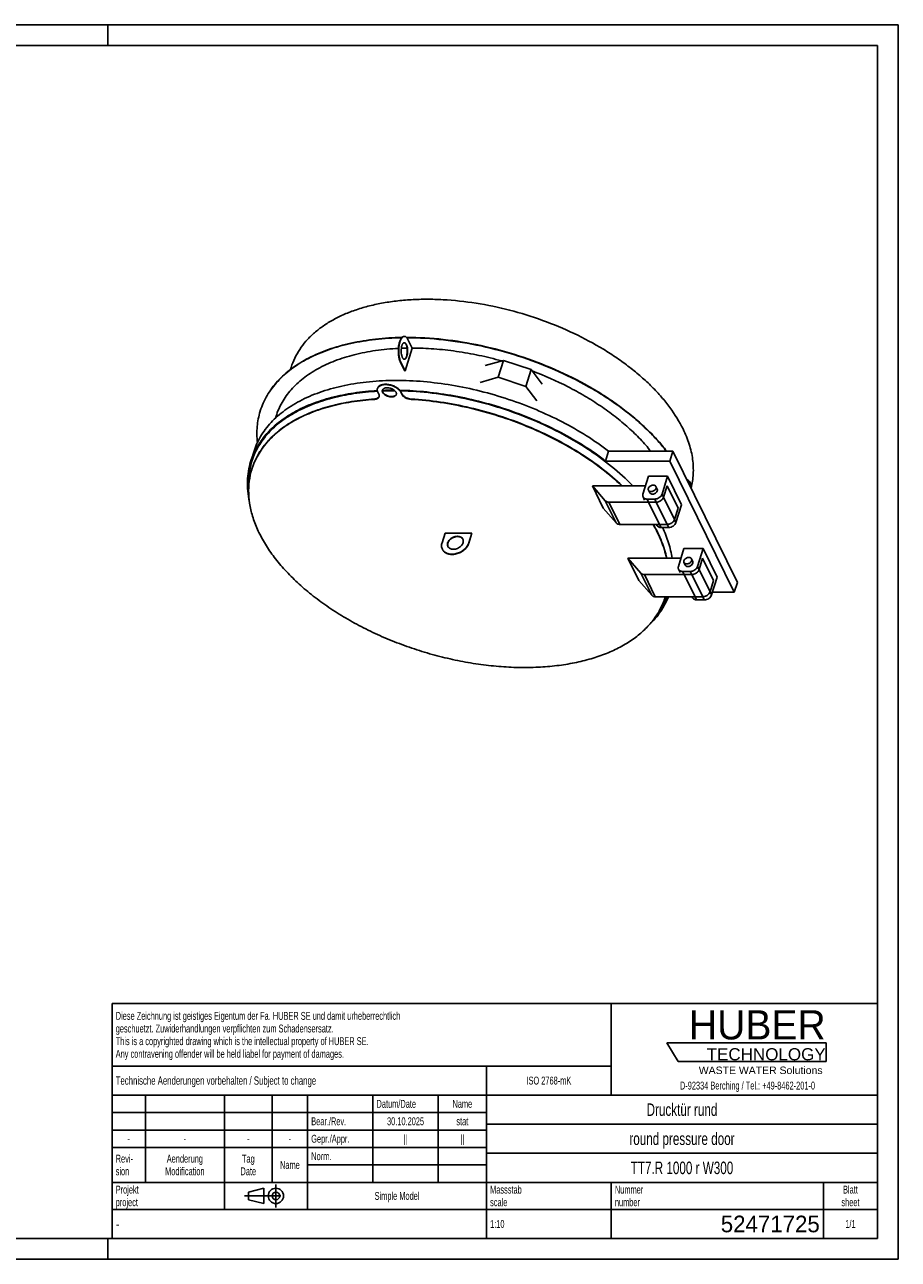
# Model space of a CAD drawing. Header units: millimetres. Extents: x 0 to 4200, y 0 to 2970.
# Tile 2 of 2: x 2100 to 4200, y 0 to 2970. Entities that reach past the tile are written whole.
import ezdxf

# ---------------------------------------------------------------- set-up
doc = ezdxf.new("R2010")
doc.units = ezdxf.units.MM
doc.header["$LTSCALE"] = 231
doc.linetypes.add('CENTER', pattern=[0.6, 0.375, -0.075, 0.075, -0.075])
doc.layers.get('0').update_dxf_attribs({"linetype": 'CONTINUOUS'})
for name, color, linetype in [('005_AXIS', 7, 'CONTINUOUS'), ('053_NOTES', 7, 'CONTINUOUS'), ('HUBER_Logo_BL4', 7, 'CONTINUOUS')]:
    doc.layers.add(name, color=color, linetype=linetype)
doc.styles.get("Standard").update_dxf_attribs({"font": 'txt', "width": 0.7})
doc.styles.add('TEXTSTYLE_2', font='txt')
doc.styles.add('TEXTSTYLE_3', font='arial.ttf')
doc.styles.add('TEXTSTYLE_4', font='txt', dxfattribs={"width": 0.8})
doc.styles.add('TEXTSTYLE_5', font='txt')

# ---------------------------------------------------------------- blocks, each defined once
blk = doc.blocks.new('HUBER_LOGO_BL4', base_point=(3837.5, 503.7))
at = {"layer": 'HUBER_Logo_BL4', "color": 5, "linetype": 'Continuous'}
for p, q in [((4026.4, 521), (3643.9, 521)), ((3643.9, 521), (3670.9, 476)), ((4026.4, 521), (4026.4, 476)), ((3670.9, 476), (4026.4, 476))]:
    blk.add_line(p, q, dxfattribs=at)
at = {"layer": 'HUBER_Logo_BL4', "color": 2, "linetype": 'Continuous', "attachment_point": 3, "line_spacing_factor": 0.78}
for s, insert, char_height, width, style in [('HUBER\\P\\fArial;\\H29.25;TECHNOLOGY ', (4025.4, 599.1), 70.2, 387.672, 'TEXTSTYLE_2'), ('WASTE WATER Solutions', (4018, 463.6), 18, 297.033, 'TEXTSTYLE_3')]:
    blk.add_mtext(s, dxfattribs=dict(at, insert=insert, char_height=char_height, width=width, style=style))
at = {"layer": 'HUBER_Logo_BL4', "color": 2, "linetype": 'Continuous', "insert": (3837.5, 427.4), "char_height": 19, "width": 810.893, "attachment_point": 2, "line_spacing_factor": 0.96}
blk.add_mtext('D-92334 Berching / Tel.: +49-8462-201-0', dxfattribs=at)
blk = doc.blocks.new('PROJEKTIONSMETHODE_1_BL5', base_point=(2680, 152.5))
at = {"color": 2, "linetype": 'CENTER'}
for p, q in [((2703.8, 180), (2703.8, 125)), ((2628.7, 152.5), (2731.3, 152.5))]:
    blk.add_line(p, q, dxfattribs=at)
at = {"color": 2, "linetype": 'Continuous'}
for p, q in [((2637.8, 161.7), (2674.5, 170.8)), ((2637.8, 143.3), (2637.8, 161.7)), ((2674.5, 134.2), (2674.5, 170.8)), ((2637.8, 143.3), (2674.5, 134.2))]:
    blk.add_line(p, q, dxfattribs=at)
for radius in [18.3, 9.17]:
    blk.add_circle((2703.8, 152.5), radius, dxfattribs=at)
blk = doc.blocks.new('*T16')
at = {"color": 3, "linetype": 'Continuous'}
for p, q in [((0, 0), (1840, 0)), ((0, 0), (0, -565)), ((1200, 0), (1200, -220)), ((1840, 0), (1840, -565)), ((0, -150), (1200, -150)), ((900, -150), (900, -565)), ((0, -220), (1840, -220)), ((80, -220), (80, -430)), ((270, -220), (270, -495)), ((385, -220), (385, -430)), ((470, -220), (470, -495)), ((627, -220), (627, -430)), ((784, -220), (784, -430)), ((0, -262), (900, -262)), ((900, -290), (1840, -290)), ((0, -304), (900, -304)), ((0, -346), (900, -346)), ((900, -360), (1840, -360)), ((470, -388), (900, -388)), ((0, -430), (1840, -430)), ((1200, -430), (1200, -565)), ((1710, -430), (1710, -565)), ((0, -495), (1840, -495)), ((0, -565), (1840, -565))]:
    blk.add_line(p, q, dxfattribs=at)
at = {"layer": '053_NOTES', "color": 2, "linetype": 'Continuous', "line_spacing_factor": 0.96}
for s, insert, char_height, width, attachment_point in [('Diese Zeichnung ist geistiges Eigentum der Fa. HUBER SE und damit urheberrechtlich \\Pgeschuetzt. Zuwiderhandlungen verpflichten zum Schadensersatz.\\PThis is a copyrighted drawing which is the intellectual property of HUBER SE.\\PAny contravening offender will be held liabel for payment of damages.', (8.75, -19.9), 19, 2214.8571, 1), ('Technische Aenderungen vorbehalten / Subject to change', (8.75, -175), 20, 1524.7619, 1), ('ISO 2768-mK', (1050, -175.5), 19, 332.9524, 2), ('Datum/Date', (635.75, -231.5), 19, 292.2381, 1), ('Name', (842, -231.5), 19, 126.6667, 2), ('Drucktür rund', (1370, -240), 30, 557.7143, 2), ('Bear./Rev.', (478.75, -273.5), 19, 272.3333, 1), ('30.10.2025', (705.5, -273.5), 19, 275.9524, 2), ('stat', (842, -273.5), 19, 104.9524, 2), ('-', (40, -315.5), 19, 34.381, 2), ('-', (175, -315.5), 19, 34.381, 2), ('-', (327.5, -315.5), 19, 34.381, 2), ('-', (427.5, -315.5), 19, 34.381, 2), ('Gepr./Appr.', (478.75, -315.5), 19, 299.4762, 1), ('||', (705.5, -315.5), 19, 50.6667, 2), ('||', (842, -315.5), 19, 50.6667, 2), ('round pressure door', (1370, -310), 30, 817.1429, 2), ('Revi-\\Psion', (8.75, -363.3), 19, 138.4286, 1), ('Aenderung\\PModification', (175, -363.3), 19, 303.0952, 2), ('Tag\\PDate', (327.5, -363.3), 19, 117.619, 2), ('Name', (427.5, -378.5), 19, 126.6667, 2), ('Norm. ', (478.75, -357.5), 19, 175.5238, 1), ('TT7.R 1000 r W300', (1370, -380), 30, 817.1429, 2), ('Projekt\\Pproject', (8.75, -437.8), 19, 183.6667, 1), ('Massstab\\Pscale', (908.75, -437.8), 19, 224.381, 1), ('Nummer\\Pnumber', (1208.75, -437.8), 19, 186.381, 1), ('Blatt\\Psheet', (1775, -437.8), 19, 137.5238, 2), ('Simple Model', (685, -453), 19, 328.4286, 2), ('1:10', (908.75, -520.5), 19, 94.0952, 1), ('1/1', (1775, -520.5), 19, 79.619, 2)]:
    blk.add_mtext(s, dxfattribs=dict(at, insert=insert, char_height=char_height, width=width, attachment_point=attachment_point))
for s, insert, char_height, width, attachment_point, style in [('-', (8.75, -517.5), 25, 18.3333, 1, 'TEXTSTYLE_4'), ('52471725', (1701.25, -510), 40, 553.3333, 3, 'TEXTSTYLE_5')]:
    blk.add_mtext(s, dxfattribs=dict(at, insert=insert, char_height=char_height, width=width, attachment_point=attachment_point, style=style))

msp = doc.modelspace()

# ---------------------------------------------------------------- linework, layer by layer
at = {"color": 7, "linetype": 'Continuous'}
for p, q in [((0, 2970), (4200, 2970)), ((4200, 0), (4200, 2970)), ((3250.841, 2162.451), (3207.066, 2150.224)), ((3238.253, 2121.718), (3250.841, 2162.451)), ((3317.353, 2140.694), (3250.841, 2162.451)), ((3304.766, 2099.961), (3317.353, 2140.694)), ((3343.827, 2105.49), (3317.353, 2140.694)), ((3238.253, 2121.718), (3194.479, 2109.491)), ((3304.766, 2099.961), (3238.253, 2121.718)), ((3331.24, 2064.757), (3304.766, 2099.961)), ((2666.351, 2040.797), (2666.107, 2040.014)), ((2666.358, 2040.795), (2666.107, 2040.014)), ((2650.435, 1941.881), (2645.594, 1926.215)), ((3503.768, 1943.88), (3498.926, 1928.213)), ((3503.768, 1943.88), (3658.146, 1943.88)), ((3658.146, 1943.88), (3650.884, 1920.38)), ((3658.146, 1943.88), (3813.107, 1628.102)), ((2645.594, 1926.215), (2643.173, 1918.381)), ((2646.219, 1901.136), (2645.975, 1900.353)), ((2646.229, 1901.132), (2645.975, 1900.353)), ((3498.926, 1928.213), (3496.506, 1920.38)), ((3496.506, 1920.38), (3650.884, 1920.38)), ((3650.884, 1920.38), (3805.845, 1604.602)), ((3535.284, 1860.579), (3464.607, 1860.579)), ((3490.84, 1807.12), (3464.607, 1860.579)), ((3464.607, 1860.579), (3495.573, 1824.854)), ((3592.195, 1860.579), (3535.284, 1860.579)), ((3602.498, 1844.05), (3599.447, 1850.266)), ((3620.452, 1852.861), (3617.402, 1859.077)), ((3635.741, 1833.163), (3644.214, 1860.579)), ((3670.447, 1807.12), (3644.214, 1860.579)), ((3504.279, 1821.413), (3599.873, 1821.413)), ((3599.873, 1821.413), (3618.294, 1821.413)), ((3629.111, 1824.849), (3629.137, 1824.866)), ((3629.115, 1824.846), (3629.14, 1824.863)), ((3490.84, 1807.12), (3521.807, 1771.396)), ((3661.975, 1779.704), (3670.447, 1807.12)), ((3530.513, 1767.954), (3626.107, 1767.954)), ((3626.107, 1767.954), (3644.528, 1767.954)), ((3655.37, 1771.408), (3655.345, 1771.391)), ((3655.373, 1771.404), (3655.348, 1771.387)), ((3550.018, 1686.528), (3576.252, 1633.07)), ((3550.018, 1686.528), (3580.985, 1650.803)), ((3642.928, 1686.528), (3550.018, 1686.528)), ((3677.607, 1686.528), (3642.928, 1686.528)), ((3687.909, 1669.999), (3684.859, 1676.215)), ((3705.864, 1678.81), (3702.813, 1685.026)), ((3721.153, 1659.112), (3729.625, 1686.528)), ((3729.625, 1686.528), (3755.859, 1633.07)), ((3589.691, 1647.362), (3685.285, 1647.362)), ((3685.285, 1647.362), (3703.706, 1647.362)), ((3714.523, 1650.798), (3714.548, 1650.815)), ((3714.526, 1650.795), (3714.551, 1650.812)), ((3576.252, 1633.07), (3607.219, 1597.345)), ((3747.387, 1605.653), (3755.859, 1633.07)), ((3805.845, 1604.602), (3753.027, 1604.602)), ((3813.107, 1628.102), (3805.845, 1604.602)), ((3615.924, 1593.903), (3711.518, 1593.903)), ((3639.613, 1593.296), (3639.794, 1593.903)), ((3639.613, 1593.296), (3639.799, 1593.902)), ((3711.518, 1593.903), (3729.94, 1593.903)), ((3740.782, 1597.357), (3740.757, 1597.34)), ((3740.785, 1597.353), (3740.76, 1597.336)), ((3628.8, 1566.408), (3628.356, 1565.753)), ((3628.829, 1566.395), (3628.377, 1565.744)), ((3628.896, 1566.548), (3628.8, 1566.408)), ((3628.926, 1566.535), (3628.829, 1566.395)), ((0, 0), (4200, 0))]:
    msp.add_line(p, q, dxfattribs=at)
at = {"color": 3, "linetype": 'Continuous'}
for p, q in [((4200, 2970), (0, 2970)), ((2300, 2970), (2300, 2920)), ((4200, 2970), (4200, 0)), ((2300, 0), (2300, 50)), ((4200, 0), (0, 0))]:
    msp.add_line(p, q, dxfattribs=at)
at = {"color": 5, "linetype": 'Continuous'}
for p, q in [((4150, 2920), (50, 2920)), ((4150, 50), (4150, 2920)), ((50, 50), (4150, 50))]:
    msp.add_line(p, q, dxfattribs=at)
at = {"color": 9, "linetype": 'Continuous'}
for p, q in [((3495.573, 1824.854), (3521.807, 1771.396)), ((3504.279, 1821.413), (3530.513, 1767.954)), ((3618.294, 1821.413), (3644.528, 1767.954)), ((3635.741, 1833.163), (3661.975, 1779.704)), ((3580.985, 1650.803), (3607.219, 1597.345)), ((3589.691, 1647.362), (3615.924, 1593.903)), ((3703.706, 1647.362), (3729.94, 1593.903)), ((3721.153, 1659.112), (3747.387, 1605.653))]:
    msp.add_line(p, q, dxfattribs=at)
at = {"color": 7, "linetype": 'Continuous'}
for centre, radius, start, end in [((2986.542, 1385.461), 705.24, 89.857434, 92.171938), ((2987.117, 1388.804), 700.654, 89.994565, 92.229515), ((2987.182, 1369.751), 719.707, 89.796727, 89.99991), ((3618.293, 1837.879), 16.466, 270.003881, 271.67676), ((3617.755, 1841.741), 20.359, 302.536974, 303.915092), ((3617.861, 1841.583), 20.169, 304.000747, 305.387513), ((3644.527, 1784.42), 16.466, 270.003881, 271.67676), ((3643.988, 1788.283), 20.359, 302.536974, 303.915092), ((3644.095, 1788.125), 20.169, 304.000747, 305.387513), ((3650.837, 1783.147), 11.658, 340.715458, 342.821334), ((3703.705, 1663.828), 16.466, 270.003881, 271.67676), ((3703.167, 1667.69), 20.359, 302.536974, 303.915092), ((3703.273, 1667.533), 20.169, 304.000747, 305.387513), ((3710.015, 1662.555), 11.658, 340.715458, 342.821334), ((3736.248, 1609.097), 11.658, 340.715458, 342.821334), ((3484.668, 1667.261), 175.893, 334.225867, 335.346307), ((3729.939, 1610.37), 16.466, 270.003881, 271.67676), ((3729.4, 1614.232), 20.359, 302.536974, 303.915092), ((3729.506, 1614.074), 20.169, 304.000747, 305.387513)]:
    msp.add_arc(centre, radius, start, end, dxfattribs=at)
for points, knots in [([(3006.709, 2217.585), (2985.556, 2217.234), (2944.41, 2214.746), (2885.203, 2205.216), (2831.037, 2190.124), (2782.832, 2169.698), (2747.651, 2148.054), (2723.569, 2128.344), (2707.818, 2112.746), (2694.123, 2096.13), (2682.548, 2078.566), (2673.151, 2060.135), (2668.358, 2047.298), (2666.35, 2040.797)], [0, 0, 0, 0, 0.15541803, 0.30230091, 0.43977105, 0.56747781, 0.68573757, 0.74170037, 0.79580023, 0.84832021, 0.89959793, 0.95001803, 1, 1, 1, 1]), ([(3006.004, 2216.794), (2984.929, 2216.43), (2943.932, 2213.93), (2884.936, 2204.42), (2830.948, 2189.385), (2782.878, 2169.052), (2747.771, 2147.516), (2723.716, 2127.907), (2707.969, 2112.388), (2694.263, 2095.857), (2682.66, 2078.382), (2673.218, 2060.043), (2668.384, 2047.267), (2666.351, 2040.797)], [0, 0, 0, 0, 0.15533402, 0.30215998, 0.43960736, 0.56732708, 0.68562968, 0.74162024, 0.79574881, 0.84829506, 0.89959277, 0.95002256, 1, 1, 1, 1]), ([(3643.595, 1943.885), (3636.04, 1953.655), (3619.731, 1972.991), (3592.588, 2000.634), (3562.407, 2027.38), (3529.413, 2053.029), (3493.85, 2077.394), (3442.866, 2108.224), (3374.453, 2142.305), (3287.607, 2175.137), (3197.722, 2199.35), (3107.454, 2214.232), (3047.256, 2217.729), (3017.747, 2217.685)], [0, 0, 0, 0, 0.05263723, 0.10766734, 0.16496893, 0.2243704, 0.28565806, 0.34858339, 0.47817336, 0.61073904, 0.74364546, 0.87423722, 1, 1, 1, 1]), ([(3642.746, 1943.885), (3635.183, 1953.62), (3618.868, 1972.883), (3591.738, 2000.423), (3561.592, 2027.067), (3528.656, 2052.618), (3493.169, 2076.89), (3442.315, 2107.602), (3374.098, 2141.561), (3287.518, 2174.294), (3197.912, 2198.463), (3107.914, 2213.36), (3047.887, 2216.909), (3018.455, 2216.902)], [0, 0, 0, 0, 0.05268268, 0.1077478, 0.16507354, 0.22448849, 0.28577971, 0.34869989, 0.47826007, 0.61078243, 0.74364903, 0.87422139, 1, 1, 1, 1]), ([(2650.435, 1941.881), (2652.431, 1948.34), (2657.209, 1961.094), (2666.614, 1979.386), (2678.224, 1996.794), (2691.979, 2013.237), (2707.812, 2028.641), (2725.646, 2042.941), (2745.4, 2056.076), (2774.742, 2072.272), (2815.925, 2089.117), (2870.334, 2103.503), (2929.746, 2112.237), (2993.12, 2115.177), (3059.35, 2112.28), (3127.268, 2103.598), (3195.676, 2089.286), (3263.36, 2069.597), (3329.121, 2044.881), (3391.796, 2015.574), (3450.268, 1982.199), (3486.607, 1957.041), (3503.768, 1943.88)], [0, 0, 0, 0, 0.02121205, 0.04261744, 0.06440099, 0.08673156, 0.10975658, 0.13359876, 0.15835481, 0.18409566, 0.23866097, 0.29744844, 0.36027509, 0.42672763, 0.49621669, 0.56802245, 0.64133386, 0.71528388, 0.78898243, 0.86154847, 0.93214238, 1, 1, 1, 1]), ([(2947.594, 2089.616), (2928.546, 2088.539), (2891.571, 2084.844), (2838.553, 2074.221), (2790.208, 2058.806), (2747.264, 2038.798), (2710.382, 2014.458), (2684.83, 1990.452), (2668.279, 1969.532), (2657.888, 1953.241), (2649.399, 1936.204), (2645.024, 1924.371), (2643.173, 1918.381)], [0, 0, 0, 0, 0.15441874, 0.30026761, 0.43690332, 0.5641726, 0.68252958, 0.79314903, 0.84620411, 0.89812318, 0.94926077, 1, 1, 1, 1]), ([(2947.864, 2088.349), (2928.917, 2087.264), (2892.138, 2083.561), (2839.405, 2072.956), (2791.323, 2057.588), (2748.614, 2037.656), (2711.933, 2013.418), (2686.522, 1989.52), (2670.06, 1968.698), (2659.724, 1952.483), (2651.28, 1935.527), (2646.926, 1923.751), (2645.084, 1917.791)], [0, 0, 0, 0, 0.15439826, 0.30022698, 0.43684693, 0.56410828, 0.68246742, 0.79309978, 0.84616487, 0.89809587, 0.94924675, 1, 1, 1, 1]), ([(3496.506, 1920.38), (3479.907, 1933.111), (3444.814, 1957.488), (3388.43, 1989.98), (3328.04, 2018.692), (3264.652, 2043.145), (3199.319, 2062.932), (3133.126, 2077.725), (3067.179, 2087.278), (3023.309, 2090.097), (3001.682, 2090.544)], [0, 0, 0, 0, 0.11811165, 0.24087572, 0.36705223, 0.49527844, 0.62412115, 0.75212642, 0.87786854, 1, 1, 1, 1]), ([(3561.658, 1860.586), (3545.75, 1877.213), (3510.557, 1909.353), (3451.159, 1952.4), (3384.668, 1991.006), (3312.642, 2024.262), (3236.758, 2051.398), (3158.788, 2071.779), (3080.565, 2084.927), (3028.359, 2088.747), (3002.659, 2089.293)], [0, 0, 0, 0, 0.11172357, 0.23072195, 0.35554645, 0.48442465, 0.61537795, 0.74632735, 0.87519405, 1, 1, 1, 1]), ([(2940.507, 2068.673), (2922.106, 2067.481), (2886.396, 2063.626), (2835.219, 2052.976), (2788.563, 2037.75), (2747.113, 2018.14), (2711.487, 1994.396), (2686.774, 1971.055), (2670.725, 1950.746), (2660.622, 1934.938), (2652.339, 1918.415), (2648.044, 1906.942), (2646.219, 1901.136)], [0, 0, 0, 0, 0.1541209, 0.29970779, 0.43616377, 0.56336933, 0.68179392, 0.79260253, 0.84578479, 0.89784376, 0.94912457, 1, 1, 1, 1]), ([(3535.284, 1860.579), (3520.052, 1875.116), (3487.004, 1903.197), (3432.304, 1941.025), (3372.029, 1975.112), (3307.344, 2004.799), (3239.489, 2029.518), (3169.77, 2048.793), (3099.538, 2062.25), (3052.489, 2067.255), (3029.201, 2068.673)], [0, 0, 0, 0, 0.11332401, 0.23289092, 0.35745217, 0.48553571, 0.6155234, 0.7457215, 0.87442808, 1, 1, 1, 1]), ([(2666.107, 2040.014), (2664.262, 2034.043), (2661.19, 2021.852), (2658.509, 2003.078), (2657.755, 1983.86), (2658.529, 1970.954), (2659.222, 1964.472)], [0, 0, 0, 0, 0.24554836, 0.49291601, 0.74385664, 1, 1, 1, 1]), ([(2643.173, 1918.381), (2640.87, 1910.929), (2637.251, 1895.6), (2634.923, 1871.875), (2635.689, 1847.514), (2638.207, 1831.246), (2639.939, 1823.089)], [0, 0, 0, 0, 0.24291013, 0.48875572, 0.74030147, 1, 1, 1, 1]), ([(2645.084, 1917.791), (2643.328, 1912.108), (2640.393, 1900.509), (2637.788, 1882.655), (2636.982, 1864.383), (2637.637, 1852.109), (2638.251, 1845.944)], [0, 0, 0, 0, 0.24570988, 0.49317164, 0.74407638, 1, 1, 1, 1]), ([(2646.261, 1921.41), (2643.994, 1913.353), (2640.608, 1896.751), (2639.628, 1879.842), (2639.708, 1871.335)], [0, 0, 0, 0, 0.49595892, 1, 1, 1, 1]), ([(2645.975, 1900.353), (2643.093, 1891.025), (2638.895, 1871.646), (2637.575, 1841.519), (2641.184, 1810.528), (2649.657, 1778.998), (2662.877, 1747.224), (2680.697, 1715.498), (2702.937, 1684.11), (2729.379, 1653.346), (2759.769, 1623.493), (2793.818, 1594.829), (2831.202, 1567.624), (2871.565, 1542.136), (2914.522, 1518.608), (2959.663, 1497.263), (3006.556, 1478.307), (3054.752, 1461.92), (3103.791, 1448.259), (3153.203, 1437.455), (3202.516, 1429.611), (3251.257, 1424.802), (3298.963, 1423.075), (3345.178, 1424.446), (3389.462, 1428.903), (3431.397, 1436.406), (3470.584, 1446.889), (3506.655, 1460.258), (3539.267, 1476.398), (3568.109, 1495.175), (3592.892, 1516.428), (3613.357, 1539.979), (3629.264, 1565.599), (3636.731, 1583.968), (3639.613, 1593.296)], [0, 0, 0, 0, 0.02239585, 0.04522446, 0.06887896, 0.09368359, 0.11987912, 0.14762111, 0.17698605, 0.20798108, 0.24055423, 0.27460421, 0.309989, 0.34653344, 0.38403587, 0.42227415, 0.46101116, 0.49999998, 0.53898879, 0.57772581, 0.61596409, 0.65346652, 0.69001096, 0.72539576, 0.75944575, 0.7920189, 0.82301393, 0.85237888, 0.88012087, 0.9063164, 0.93112103, 0.95477554, 0.97760415, 1, 1, 1, 1]), ([(3599.214, 1854.671), (3598.985, 1853.931), (3598.756, 1852.415), (3599.129, 1850.915), (3599.447, 1850.266)], [0, 0, 0, 0, 0.51739372, 1, 1, 1, 1]), ([(3617.402, 1859.077), (3617.233, 1859.421), (3616.812, 1860.08), (3615.67, 1861.226), (3613.711, 1862.233), (3610.941, 1862.633), (3607.954, 1862.266), (3605.019, 1861.165), (3601.677, 1858.974), (3599.772, 1856.477), (3599.214, 1854.671)], [0, 0, 0, 0, 0.05092358, 0.10298886, 0.21361372, 0.33632778, 0.46990858, 0.6095645, 0.74881002, 1, 1, 1, 1]), ([(3599.447, 1850.266), (3599.616, 1849.922), (3600.036, 1849.262), (3601.179, 1848.117), (3603.138, 1847.109), (3605.908, 1846.709), (3608.894, 1847.077), (3611.83, 1848.177), (3615.172, 1850.368), (3617.077, 1852.866), (3617.635, 1854.671)], [0, 0, 0, 0, 0.05092358, 0.10298886, 0.21361372, 0.33632778, 0.46990858, 0.6095645, 0.74881002, 1, 1, 1, 1]), ([(3602.498, 1844.05), (3602.666, 1843.706), (3603.087, 1843.046), (3604.23, 1841.901), (3606.188, 1840.893), (3608.959, 1840.493), (3611.945, 1840.861), (3614.881, 1841.961), (3618.223, 1844.152), (3620.127, 1846.649), (3620.685, 1848.455)], [0, 0, 0, 0, 0.05092357, 0.10298889, 0.21361388, 0.33632806, 0.46990889, 0.60956476, 0.74881019, 1, 1, 1, 1]), ([(3617.635, 1854.671), (3617.864, 1855.412), (3618.092, 1856.927), (3617.72, 1858.428), (3617.402, 1859.077)], [0, 0, 0, 0, 0.51739372, 1, 1, 1, 1]), ([(3620.685, 1848.455), (3620.914, 1849.195), (3621.143, 1850.711), (3620.771, 1852.212), (3620.452, 1852.861)], [0, 0, 0, 0, 0.51739377, 1, 1, 1, 1]), ([(3495.573, 1824.854), (3496.053, 1824.3), (3497.199, 1823.292), (3499.286, 1822.208), (3501.692, 1821.551), (3503.401, 1821.413), (3504.279, 1821.413)], [0, 0, 0, 0, 0.2281845, 0.46928359, 0.72643155, 1, 1, 1, 1]), ([(3618.775, 1821.42), (3619.624, 1821.444), (3623.108, 1821.812), (3626.473, 1823.153), (3628.705, 1824.577)], [0, 0, 0, 0, 0.24284626, 1, 1, 1, 1]), ([(3629.541, 1825.14), (3631.005, 1826.18), (3633.551, 1828.543), (3635.26, 1831.607), (3635.741, 1833.163)], [0, 0, 0, 0, 0.52435954, 1, 1, 1, 1]), ([(3530.513, 1767.954), (3529.634, 1767.954), (3527.926, 1768.092), (3525.52, 1768.75), (3523.433, 1769.834), (3522.287, 1770.842), (3521.807, 1771.396)], [0, 0, 0, 0, 0.27356845, 0.53071641, 0.7718155, 1, 1, 1, 1]), ([(3642.928, 1686.528), (3640.031, 1700.363), (3631.246, 1728.528), (3618.052, 1754.856), (3610.352, 1767.955)], [0, 0, 0, 0, 0.48193494, 1, 1, 1, 1]), ([(3656.135, 1686.523), (3654.435, 1698.957), (3648.595, 1724.338), (3638.88, 1748.462), (3633.084, 1760.495)], [0, 0, 0, 0, 0.48443747, 1, 1, 1, 1]), ([(3654.939, 1771.119), (3654.185, 1770.638), (3651.121, 1768.952), (3647.61, 1768.037), (3645.009, 1767.961)], [0, 0, 0, 0, 0.25571555, 1, 1, 1, 1]), ([(3661.841, 1779.297), (3661.323, 1777.818), (3659.624, 1774.926), (3657.174, 1772.676), (3655.775, 1771.682)], [0, 0, 0, 0, 0.47726185, 1, 1, 1, 1]), ([(3684.626, 1680.62), (3684.397, 1679.88), (3684.168, 1678.364), (3684.54, 1676.864), (3684.859, 1676.215)], [0, 0, 0, 0, 0.51739372, 1, 1, 1, 1]), ([(3702.813, 1685.026), (3702.645, 1685.37), (3702.224, 1686.029), (3701.081, 1687.175), (3699.123, 1688.183), (3696.353, 1688.583), (3693.366, 1688.215), (3690.43, 1687.114), (3687.088, 1684.923), (3685.184, 1682.426), (3684.626, 1680.62)], [0, 0, 0, 0, 0.05092358, 0.10298886, 0.21361372, 0.33632778, 0.46990858, 0.6095645, 0.74881002, 1, 1, 1, 1]), ([(3684.859, 1676.215), (3685.028, 1675.871), (3685.448, 1675.211), (3686.591, 1674.066), (3688.55, 1673.058), (3691.32, 1672.658), (3694.306, 1673.026), (3697.242, 1674.126), (3700.584, 1676.317), (3702.489, 1678.815), (3703.047, 1680.62)], [0, 0, 0, 0, 0.05092358, 0.10298886, 0.21361372, 0.33632778, 0.46990858, 0.6095645, 0.74881002, 1, 1, 1, 1]), ([(3687.909, 1669.999), (3688.078, 1669.655), (3688.499, 1668.995), (3689.642, 1667.85), (3691.6, 1666.842), (3694.37, 1666.442), (3697.357, 1666.81), (3700.293, 1667.91), (3703.635, 1670.101), (3705.539, 1672.599), (3706.097, 1674.404)], [0, 0, 0, 0, 0.05092357, 0.10298889, 0.21361388, 0.33632806, 0.46990889, 0.60956476, 0.74881019, 1, 1, 1, 1]), ([(3703.047, 1680.62), (3703.276, 1681.361), (3703.504, 1682.876), (3703.132, 1684.377), (3702.813, 1685.026)], [0, 0, 0, 0, 0.51739372, 1, 1, 1, 1]), ([(3706.097, 1674.404), (3706.326, 1675.145), (3706.555, 1676.66), (3706.182, 1678.161), (3705.864, 1678.81)], [0, 0, 0, 0, 0.51739377, 1, 1, 1, 1]), ([(3580.985, 1650.803), (3581.465, 1650.25), (3582.611, 1649.241), (3584.698, 1648.158), (3587.104, 1647.5), (3588.812, 1647.362), (3589.691, 1647.362)], [0, 0, 0, 0, 0.2281845, 0.46928359, 0.72643155, 1, 1, 1, 1]), ([(3704.187, 1647.369), (3705.036, 1647.394), (3708.52, 1647.761), (3711.885, 1649.102), (3714.117, 1650.526)], [0, 0, 0, 0, 0.24284626, 1, 1, 1, 1]), ([(3714.953, 1651.09), (3716.352, 1652.083), (3718.802, 1654.333), (3720.502, 1657.226), (3721.019, 1658.705)], [0, 0, 0, 0, 0.52273815, 1, 1, 1, 1]), ([(3747.253, 1605.246), (3746.735, 1603.767), (3745.036, 1600.875), (3742.586, 1598.625), (3741.186, 1597.631)], [0, 0, 0, 0, 0.47726185, 1, 1, 1, 1]), ([(3601.085, 1526.171), (3606.253, 1531.108), (3615.987, 1541.34), (3628.771, 1557.912), (3639.448, 1575.394), (3645.153, 1587.663), (3647.622, 1593.891)], [0, 0, 0, 0, 0.2590291, 0.51085223, 0.75719552, 1, 1, 1, 1]), ([(3615.924, 1593.903), (3615.046, 1593.903), (3613.337, 1594.041), (3610.931, 1594.699), (3608.844, 1595.783), (3607.699, 1596.791), (3607.219, 1597.345)], [0, 0, 0, 0, 0.27356845, 0.53071641, 0.7718155, 1, 1, 1, 1]), ([(3615.147, 1543.838), (3621.533, 1551.423), (3633.058, 1567.352), (3641.883, 1584.935), (3645.477, 1593.9)], [0, 0, 0, 0, 0.506551, 1, 1, 1, 1]), ([(3643.062, 1590.778), (3642.053, 1588.688), (3637.817, 1580.34), (3632.924, 1572.328), (3628.926, 1566.535)], [0, 0, 0, 0, 0.24799617, 1, 1, 1, 1]), ([(3740.35, 1597.068), (3739.597, 1596.587), (3736.533, 1594.902), (3733.021, 1593.986), (3730.42, 1593.91)], [0, 0, 0, 0, 0.25571555, 1, 1, 1, 1])]:
    msp.add_open_spline(points, degree=3, knots=knots, dxfattribs=at)
at = {"layer": '005_AXIS', "color": 7, "linetype": 'Continuous'}
for p, q in [((3011.815, 2220.135), (3012.736, 2220.135)), ((3021.209, 2212.551), (3031.275, 2192.038)), ((3031.275, 2192.038), (3014.331, 2137.205)), ((2740.634, 2145.703), (2739.097, 2140.73)), ((3003.343, 2157.718), (3013.409, 2137.205)), ((3004.264, 2157.718), (3014.331, 2137.205)), ((2948.126, 2095.243), (2947.884, 2094.459)), ((2948.915, 2085.602), (2951.148, 2081.052)), ((3006.411, 2081.052), (3004.178, 2085.602)), ((3006.653, 2081.835), (3004.42, 2086.385)), ((2951.787, 2075.166), (2951.777, 2075.142)), ((2951.786, 2075.166), (2951.777, 2075.142)), ((2704.324, 2028.204), (2702.926, 2023.68)), ((3599.341, 1883.705), (3586.028, 1840.622)), ((3645.394, 1883.705), (3599.341, 1883.705)), ((3632.081, 1840.622), (3645.394, 1883.705)), ((3678.949, 1815.328), (3645.394, 1883.705)), ((3699.509, 1868.303), (3699.814, 1867.682)), ((3590.038, 1826.554), (3586.378, 1834.014)), ((3596.213, 1828.872), (3614.634, 1828.872)), ((3665.635, 1772.245), (3678.949, 1815.328)), ((3619.932, 1765.637), (3618.795, 1767.954)), ((3629.767, 1760.495), (3648.188, 1760.495)), ((3110.405, 1747.135), (3103.143, 1723.635)), ((3174.879, 1747.135), (3110.405, 1747.135)), ((3167.617, 1723.635), (3174.879, 1747.135)), ((3167.922, 1723.014), (3175.184, 1746.514)), ((3175.184, 1746.514), (3174.879, 1747.135)), ((3104.264, 1707.595), (3103.959, 1708.216)), ((3684.753, 1709.654), (3671.439, 1666.571)), ((3730.806, 1709.654), (3684.753, 1709.654)), ((3717.492, 1666.571), (3730.806, 1709.654)), ((3730.806, 1709.654), (3764.361, 1641.277)), ((3675.45, 1652.504), (3671.789, 1659.963)), ((3681.624, 1654.821), (3700.046, 1654.821)), ((3751.047, 1598.194), (3764.361, 1641.277)), ((3705.344, 1591.586), (3704.207, 1593.903)), ((3715.179, 1586.444), (3733.6, 1586.444))]:
    msp.add_line(p, q, dxfattribs=at)
at = {"layer": '005_AXIS', "color": 9, "linetype": 'Continuous'}
for p, q in [((3003.343, 2157.718), (3004.264, 2157.718)), ((3004.178, 2085.602), (3004.42, 2086.385)), ((3006.411, 2081.052), (3006.653, 2081.835)), ((2940.507, 2068.673), (2940.749, 2069.456)), ((3029.201, 2068.673), (3029.443, 2069.456)), ((3599.873, 1821.413), (3596.213, 1828.872)), ((3626.107, 1767.954), (3599.873, 1821.413)), ((3618.294, 1821.413), (3614.634, 1828.872)), ((3644.528, 1767.954), (3618.294, 1821.413)), ((3635.741, 1833.163), (3632.081, 1840.622)), ((3661.975, 1779.704), (3635.741, 1833.163)), ((3629.767, 1760.495), (3626.107, 1767.954)), ((3648.188, 1760.495), (3644.528, 1767.954)), ((3665.635, 1772.245), (3661.975, 1779.704)), ((3167.922, 1723.014), (3167.617, 1723.635)), ((3717.492, 1666.571), (3721.153, 1659.112)), ((3681.624, 1654.821), (3685.285, 1647.362)), ((3685.285, 1647.362), (3711.518, 1593.903)), ((3700.046, 1654.821), (3703.706, 1647.362)), ((3703.706, 1647.362), (3729.94, 1593.903)), ((3721.153, 1659.112), (3747.387, 1605.653)), ((3747.387, 1605.653), (3751.047, 1598.194)), ((3711.518, 1593.903), (3715.179, 1586.444)), ((3729.94, 1593.903), (3733.6, 1586.444))]:
    msp.add_line(p, q, dxfattribs=at)
at = {"layer": '005_AXIS', "color": 7, "linetype": 'Continuous'}
for centre, radius, start, end in [((3012.74, 2214.753), 5.382, 90.037836, 99.709367), ((3030.492, 1533.245), 658.79, 90.987693, 92.186963), ((2957.305, 2091.547), 9.861, 158.069433, 162.824055), ((2965.672, 2089.833), 5.862, 170.928235, 171.557435), ((2965.618, 2089.842), 5.807, 166.937812, 170.932419), ((2987.914, 2082.96), 5.86, 334.181095, 334.726018), ((2987.962, 2082.937), 5.807, 334.721759, 338.742344), ((2945.758, 2077.886), 6.614, 335.71331, 339.674899), ((3683.145, 1860.273), 18.228, 23.962422, 26.138014), ((3144.275, 1727.228), 10.432, 28.091125, 29.938396), ((3120.323, 1716.247), 18.228, 206.138912, 208.31502), ((3120.332, 1716.251), 18.238, 208.314969, 208.602258), ((3127.093, 1718.797), 10.43, 202.341276, 204.279371)]:
    msp.add_arc(centre, radius, start, end, dxfattribs=at)
for points, knots in [([(2740.634, 2145.703), (2742.977, 2153.285), (2748.815, 2168.232), (2760.803, 2189.384), (2775.953, 2209.188), (2794.141, 2227.504), (2815.229, 2244.213), (2839.066, 2259.212), (2865.487, 2272.407), (2894.311, 2283.716), (2925.342, 2293.067), (2958.373, 2300.401), (2993.179, 2305.67), (3029.527, 2308.841), (3067.17, 2309.892), (3119.296, 2308.442), (3185.994, 2301.222), (3266.088, 2284.512), (3344.961, 2260.106), (3420.484, 2228.663), (3479.587, 2196.956), (3523.402, 2168.718), (3553.855, 2146.595), (3582.04, 2123.456), (3607.764, 2099.457), (3630.858, 2074.753), (3657.289, 2041.897), (3673.776, 2015.528), (3682.628, 1997.489)], [0, 0, 0, 0, 0.02145339, 0.04320291, 0.0655251, 0.0886611, 0.11280679, 0.13810891, 0.16466565, 0.19253013, 0.22171507, 0.2521978, 0.28392515, 0.31681786, 0.35077457, 0.38567538, 0.45773246, 0.53179964, 0.60654568, 0.68060201, 0.75263802, 0.78752482, 0.82146549, 0.8543404, 0.8860485, 0.91651092, 0.94567492, 1, 1, 1, 1]), ([(3011.815, 2220.135), (3011.103, 2220.135), (3009.582, 2219.812), (3007.489, 2218.472), (3005.548, 2216.37), (3003.77, 2213.557), (3002.183, 2210.09), (3000.818, 2206.043), (2999.708, 2201.507), (2998.582, 2194.82), (2997.984, 2186.041), (2998.406, 2177.222), (2999.39, 2170.417), (3000.407, 2165.736), (3001.687, 2161.511), (3002.758, 2158.91), (3003.343, 2157.718)], [0, 0, 0, 0, 0.03137732, 0.06650201, 0.10783698, 0.15645907, 0.21247955, 0.2753912, 0.3442773, 0.41793893, 0.57381241, 0.73077884, 0.80576819, 0.87644301, 0.94152877, 1, 1, 1, 1]), ([(3011.832, 2220.058), (3011.123, 2219.937), (3009.649, 2219.366), (3007.672, 2217.77), (3005.837, 2215.47), (3004.165, 2212.513), (3002.682, 2208.957), (3001.42, 2204.874), (3000.406, 2200.353), (2999.401, 2193.766), (2998.911, 2185.191), (2999.39, 2176.614), (3000.387, 2170.021), (3001.395, 2165.491), (3002.652, 2161.398), (3003.696, 2158.876), (3004.264, 2157.718)], [0, 0, 0, 0, 0.03209149, 0.06891213, 0.11222017, 0.16264575, 0.2200688, 0.28388048, 0.35313992, 0.42667384, 0.58105682, 0.7355052, 0.80911868, 0.87848557, 0.9424283, 1, 1, 1, 1]), ([(3007.895, 2169.468), (3007.561, 2170.149), (3006.948, 2171.635), (3005.936, 2174.981), (3005.119, 2179.699), (3004.832, 2185.652), (3005.175, 2190.669), (3005.818, 2194.49), (3006.452, 2197.082), (3007.232, 2199.395), (3008.139, 2201.376), (3009.155, 2202.983), (3010.264, 2204.185), (3011.46, 2204.951), (3012.329, 2205.135), (3012.736, 2205.135)], [0, 0, 0, 0, 0.05847658, 0.12356834, 0.26915398, 0.42613482, 0.58202262, 0.65569101, 0.72458344, 0.78750088, 0.84352653, 0.89215309, 0.93349187, 0.9686198, 1, 1, 1, 1]), ([(3012.27, 2205.101), (3012.682, 2205.039), (3013.543, 2204.72), (3014.696, 2203.8), (3015.764, 2202.463), (3016.366, 2201.393), (3016.657, 2200.801)], [0, 0, 0, 0, 0.19671171, 0.42254643, 0.68895254, 1, 1, 1, 1]), ([(3016.657, 2200.801), (3016.982, 2200.138), (3017.581, 2198.693), (3018.576, 2195.442), (3019.395, 2190.858), (3019.717, 2185.055), (3019.377, 2179.259), (3018.544, 2174.689), (3017.538, 2171.458), (3016.684, 2169.43), (3015.723, 2167.748), (3014.668, 2166.444), (3013.533, 2165.546), (3012.687, 2165.233), (3012.281, 2165.171)], [0, 0, 0, 0, 0.05767022, 0.12173642, 0.26491828, 0.41964367, 0.57420658, 0.71692307, 0.78066382, 0.83796521, 0.88822671, 0.93134802, 0.96799822, 1, 1, 1, 1]), ([(3021.209, 2212.551), (3020.656, 2213.677), (3019.508, 2215.695), (3017.444, 2218.159), (3015.49, 2219.523), (3013.901, 2220.049), (3013.119, 2220.135), (3012.736, 2220.135)], [0, 0, 0, 0, 0.31561707, 0.58147503, 0.80371556, 0.90368772, 1, 1, 1, 1]), ([(3012.736, 2205.135), (3013.18, 2205.135), (3014.135, 2204.912), (3015.424, 2204.005), (3016.606, 2202.598), (3017.262, 2201.445), (3017.578, 2200.801)], [0, 0, 0, 0, 0.19544252, 0.41791584, 0.6840523, 1, 1, 1, 1]), ([(3017.578, 2200.801), (3017.912, 2200.12), (3018.524, 2198.634), (3019.537, 2195.289), (3020.354, 2190.57), (3020.64, 2184.618), (3020.298, 2179.6), (3019.655, 2175.779), (3019.02, 2173.187), (3018.241, 2170.875), (3017.333, 2168.894), (3016.318, 2167.286), (3015.208, 2166.085), (3014.013, 2165.319), (3013.144, 2165.135), (3012.736, 2165.135)], [0, 0, 0, 0, 0.05847658, 0.12356834, 0.26915398, 0.42613482, 0.58202262, 0.65569101, 0.72458344, 0.78750088, 0.84352653, 0.89215309, 0.93349187, 0.9686198, 1, 1, 1, 1]), ([(2998.387, 2191.251), (2980.008, 2190.348), (2944.319, 2187.042), (2893.113, 2177.156), (2846.395, 2162.61), (2804.881, 2143.594), (2769.222, 2120.36), (2744.517, 2097.373), (2728.526, 2077.312), (2718.496, 2061.681), (2710.312, 2045.324), (2706.102, 2033.957), (2704.324, 2028.204)], [0, 0, 0, 0, 0.15461821, 0.30066527, 0.43745686, 0.5648056, 0.68314247, 0.79363528, 0.84659172, 0.89839306, 0.94939926, 1, 1, 1, 1]), ([(3012.736, 2165.135), (3012.293, 2165.135), (3011.338, 2165.357), (3010.048, 2166.264), (3008.866, 2167.672), (3008.211, 2168.825), (3007.895, 2169.468)], [0, 0, 0, 0, 0.19544252, 0.41791584, 0.6840523, 1, 1, 1, 1]), ([(3246.331, 2161.21), (3228.386, 2166.233), (3192.381, 2175.086), (3138.104, 2184.751), (3084.396, 2190.641), (3048.808, 2192.026), (3031.275, 2192.038)], [0, 0, 0, 0, 0.25658452, 0.51013036, 0.75857764, 1, 1, 1, 1]), ([(3605.169, 1943.882), (3597.215, 1953.816), (3579.978, 1973.43), (3551.205, 2001.271), (3519.132, 2028.017), (3484.049, 2053.427), (3446.267, 2077.276), (3392.305, 2106.949), (3349.514, 2125.846), (3320.187, 2136.949)], [0, 0, 0, 0, 0.10970353, 0.22475562, 0.34480743, 0.46938182, 0.59789664, 0.72968532, 1, 1, 1, 1]), ([(2947.884, 2094.459), (2947.674, 2093.78), (2947.399, 2092.35), (2947.464, 2089.298), (2948.213, 2087.031), (2948.915, 2085.602)], [0, 0, 0, 0, 0.23414064, 0.47537485, 1, 1, 1, 1]), ([(3004.42, 2086.385), (3003.315, 2088.638), (3000.831, 2091.81), (2996.71, 2095.389), (2991.594, 2098.871), (2984.271, 2102.306), (2974.912, 2104.739), (2967.039, 2105.241), (2961.207, 2104.571), (2957.368, 2103.591), (2954.041, 2102.141), (2951.312, 2100.247), (2949.267, 2097.944), (2948.407, 2096.153), (2948.126, 2095.242)], [0, 0, 0, 0, 0.11369652, 0.17834122, 0.24724227, 0.39336916, 0.54223058, 0.68312449, 0.74780633, 0.80751969, 0.86196575, 0.91141285, 0.9568435, 1, 1, 1, 1]), ([(3004.178, 2085.602), (3003.094, 2087.811), (3000.674, 2090.926), (2996.657, 2094.456), (2991.672, 2097.901), (2984.521, 2101.332), (2975.341, 2103.832), (2967.577, 2104.452), (2961.773, 2103.92), (2957.912, 2103.055), (2954.524, 2101.732), (2951.696, 2099.975), (2949.507, 2097.816), (2948.51, 2096.106), (2948.158, 2095.23)], [0, 0, 0, 0, 0.11286392, 0.17692496, 0.24518821, 0.39011566, 0.53828248, 0.67938791, 0.74455872, 0.80498857, 0.86029637, 0.91060355, 0.95667527, 1, 1, 1, 1]), ([(2951.148, 2081.052), (2951.615, 2080.099), (2952.115, 2078.588), (2952.158, 2076.553), (2951.975, 2075.599), (2951.835, 2075.147)], [0, 0, 0, 0, 0.52462512, 0.76585936, 1, 1, 1, 1]), ([(2960.428, 2085.602), (2960.019, 2086.436), (2959.582, 2087.758), (2959.544, 2089.538), (2959.704, 2090.372), (2959.827, 2090.769)], [0, 0, 0, 0, 0.52462514, 0.76585933, 1, 1, 1, 1]), ([(2960.67, 2086.385), (2960.329, 2087.08), (2959.824, 2088.49), (2959.771, 2089.998), (2959.874, 2090.694)], [0, 0, 0, 0, 0.52408575, 1, 1, 1, 1]), ([(2959.827, 2090.769), (2959.991, 2091.299), (2960.492, 2092.345), (2961.685, 2093.688), (2963.277, 2094.793), (2965.982, 2095.97), (2970.098, 2096.649), (2975.449, 2096.309), (2980.913, 2094.889), (2985.936, 2092.529), (2990.016, 2089.474), (2992.02, 2086.916), (2992.665, 2085.602)], [0, 0, 0, 0, 0.04317929, 0.08863394, 0.13810719, 0.19258204, 0.31675069, 0.45771901, 0.606659, 0.752863, 0.88624348, 1, 1, 1, 1]), ([(2993.266, 2080.435), (2993.102, 2079.904), (2992.601, 2078.859), (2991.408, 2077.516), (2989.816, 2076.411), (2987.111, 2075.233), (2982.995, 2074.554), (2977.644, 2074.895), (2972.18, 2076.314), (2967.157, 2078.674), (2963.077, 2081.73), (2961.073, 2084.288), (2960.428, 2085.602)], [0, 0, 0, 0, 0.04317929, 0.08863394, 0.13810719, 0.19258204, 0.31675069, 0.45771901, 0.606659, 0.752863, 0.88624348, 1, 1, 1, 1]), ([(2993.189, 2080.407), (2992.95, 2079.914), (2992.307, 2078.958), (2990.966, 2077.767), (2989.272, 2076.806), (2986.493, 2075.819), (2982.402, 2075.329), (2977.171, 2075.815), (2971.9, 2077.303), (2967.093, 2079.656), (2963.202, 2082.645), (2961.292, 2085.117), (2960.67, 2086.385)], [0, 0, 0, 0, 0.04360556, 0.09029636, 0.14135828, 0.19739344, 0.32373976, 0.46502249, 0.61264272, 0.75662731, 0.88777556, 1, 1, 1, 1]), ([(2992.665, 2085.602), (2993.074, 2084.768), (2993.511, 2083.446), (2993.549, 2081.665), (2993.389, 2080.831), (2993.266, 2080.435)], [0, 0, 0, 0, 0.52462514, 0.76585933, 1, 1, 1, 1]), ([(3029.201, 2068.673), (3026.795, 2068.819), (3021.988, 2069.692), (3016.384, 2071.951), (3012.397, 2074.41), (3009.183, 2076.999), (3007.242, 2079.358), (3006.411, 2081.052)], [0, 0, 0, 0, 0.26881307, 0.53981787, 0.66873281, 0.78961404, 1, 1, 1, 1]), ([(3029.443, 2069.456), (3027.037, 2069.603), (3022.23, 2070.475), (3016.626, 2072.734), (3012.639, 2075.194), (3009.425, 2077.783), (3007.484, 2080.141), (3006.653, 2081.835)], [0, 0, 0, 0, 0.26881307, 0.53981787, 0.66873281, 0.78961404, 1, 1, 1, 1]), ([(2940.749, 2069.456), (2922.298, 2068.261), (2886.493, 2064.392), (2835.19, 2053.693), (2788.437, 2038.394), (2746.923, 2018.687), (2711.273, 1994.826), (2686.576, 1971.372), (2670.565, 1950.967), (2660.502, 1935.086), (2652.271, 1918.488), (2648.019, 1906.967), (2646.218, 1901.136)], [0, 0, 0, 0, 0.1541907, 0.29981675, 0.43627942, 0.56346229, 0.68184413, 0.79260651, 0.84577202, 0.89782253, 0.94910654, 1, 1, 1, 1]), ([(2951.835, 2075.147), (2951.696, 2074.697), (2951.313, 2073.813), (2950.141, 2072.166), (2947.912, 2070.453), (2944.47, 2069.145), (2941.885, 2068.762), (2940.507, 2068.673)], [0, 0, 0, 0, 0.10223736, 0.20753154, 0.43631185, 0.69994741, 1, 1, 1, 1]), ([(2951.777, 2075.142), (2951.405, 2074.326), (2950.251, 2072.757), (2947.7, 2071.032), (2944.445, 2069.882), (2942.03, 2069.539), (2940.749, 2069.456)], [0, 0, 0, 0, 0.20744503, 0.43885439, 0.7029062, 1, 1, 1, 1]), ([(3536.344, 1860.58), (3521.123, 1875.167), (3488.078, 1903.349), (3433.344, 1941.314), (3372.994, 1975.531), (3308.2, 2005.335), (3240.21, 2030.153), (3170.339, 2049.504), (3099.945, 2063.014), (3052.786, 2068.035), (3029.443, 2069.456)], [0, 0, 0, 0, 0.11323806, 0.23275305, 0.35729433, 0.48538501, 0.61540019, 0.74563819, 0.87438863, 1, 1, 1, 1]), ([(3682.628, 1997.489), (3688.458, 1985.609), (3698.208, 1961.78), (3705.339, 1930.828), (3707.461, 1906.699), (3707.321, 1889.152), (3705.466, 1871.98), (3703.084, 1860.792), (3701.615, 1855.305)], [0, 0, 0, 0, 0.2709599, 0.52496574, 0.64692456, 0.76626114, 0.88369298, 1, 1, 1, 1]), ([(3691.011, 1876.927), (3692.846, 1875.928), (3696.199, 1873.48), (3698.63, 1870.094), (3699.509, 1868.303)], [0, 0, 0, 0, 0.51154198, 1, 1, 1, 1]), ([(3699.802, 1867.676), (3700.568, 1865.953), (3701.583, 1862.157), (3701.444, 1858.244), (3701.129, 1856.295)], [0, 0, 0, 0, 0.48856902, 1, 1, 1, 1]), ([(3699.814, 1867.682), (3700.694, 1865.889), (3701.885, 1861.891), (3701.768, 1857.738), (3701.434, 1855.674)], [0, 0, 0, 0, 0.48844202, 1, 1, 1, 1]), ([(3586.028, 1840.622), (3585.684, 1839.511), (3585.427, 1837.769), (3585.761, 1835.53), (3586.14, 1834.498), (3586.378, 1834.014)], [0, 0, 0, 0, 0.51611132, 0.76043425, 1, 1, 1, 1]), ([(3586.378, 1834.014), (3586.766, 1833.222), (3587.852, 1831.727), (3590.176, 1830.081), (3593.044, 1829.079), (3595.132, 1828.872), (3596.213, 1828.872)], [0, 0, 0, 0, 0.22685521, 0.46504575, 0.72205389, 1, 1, 1, 1]), ([(3614.634, 1828.872), (3616.512, 1828.872), (3620.356, 1829.531), (3625.559, 1832.053), (3629.749, 1835.79), (3631.577, 1838.992), (3632.081, 1840.622)], [0, 0, 0, 0, 0.2531891, 0.51615827, 0.77010886, 1, 1, 1, 1]), ([(3643.333, 1686.528), (3640.49, 1700.357), (3631.81, 1728.518), (3618.708, 1754.851), (3611.053, 1767.955)], [0, 0, 0, 0, 0.4819574, 1, 1, 1, 1]), ([(3619.932, 1765.637), (3620.321, 1764.845), (3621.407, 1763.35), (3623.731, 1761.704), (3626.598, 1760.702), (3628.687, 1760.495), (3629.767, 1760.495)], [0, 0, 0, 0, 0.22685521, 0.46504575, 0.72205389, 1, 1, 1, 1]), ([(3648.188, 1760.495), (3650.067, 1760.495), (3653.911, 1761.153), (3659.114, 1763.675), (3663.303, 1767.413), (3665.132, 1770.615), (3665.635, 1772.245)], [0, 0, 0, 0, 0.2531891, 0.51615827, 0.77010886, 1, 1, 1, 1]), ([(3103.143, 1723.635), (3102.732, 1722.305), (3102.129, 1719.634), (3101.948, 1715.609), (3102.521, 1711.754), (3103.405, 1709.346), (3103.959, 1708.216)], [0, 0, 0, 0, 0.26442508, 0.51708376, 0.76091567, 1, 1, 1, 1]), ([(3104.264, 1707.595), (3104.855, 1706.391), (3106.326, 1704.082), (3109.272, 1701.133), (3112.882, 1698.752), (3118.584, 1696.353), (3126.884, 1695.141), (3137.329, 1696.437), (3145.883, 1699.632), (3152.247, 1703.338), (3157.988, 1707.641), (3163.857, 1713.918), (3166.98, 1719.964), (3167.922, 1723.014)], [0, 0, 0, 0, 0.05076157, 0.10266124, 0.15665693, 0.21340506, 0.3357288, 0.46888466, 0.60809627, 0.67808498, 0.747135, 0.87917191, 1, 1, 1, 1]), ([(3104.32, 1707.52), (3104.955, 1706.354), (3106.509, 1704.127), (3109.54, 1701.31), (3113.203, 1699.057), (3118.937, 1696.82), (3127.197, 1695.776), (3137.531, 1697.198), (3145.962, 1700.44), (3152.221, 1704.148), (3157.858, 1708.432), (3163.619, 1714.653), (3166.686, 1720.624), (3167.617, 1723.635)], [0, 0, 0, 0, 0.05077008, 0.10285239, 0.1571341, 0.21419994, 0.33705084, 0.47037477, 0.60938134, 0.67916428, 0.74797337, 0.87952878, 1, 1, 1, 1]), ([(3117.425, 1714.824), (3117.138, 1715.41), (3116.669, 1716.65), (3116.192, 1719.327), (3116.535, 1722.953), (3118.317, 1727.204), (3121.298, 1731.164), (3125.27, 1734.576), (3131.411, 1738.041), (3136.741, 1739.302), (3140.221, 1739.302)], [0, 0, 0, 0, 0.05059754, 0.10202739, 0.20978829, 0.32736613, 0.45512978, 0.59075074, 0.73017736, 1, 1, 1, 1]), ([(3117.447, 1714.832), (3116.956, 1716.025), (3116.41, 1718.703), (3117.009, 1722.891), (3118.899, 1727.03), (3121.92, 1730.861), (3125.868, 1734.148), (3131.913, 1737.475), (3137.124, 1738.68), (3140.526, 1738.68)], [0, 0, 0, 0, 0.10182004, 0.21040228, 0.32877921, 0.45694401, 0.59246961, 0.731406, 1, 1, 1, 1]), ([(3153.334, 1732.446), (3153.622, 1731.86), (3154.091, 1730.621), (3154.567, 1727.944), (3154.224, 1724.317), (3152.443, 1720.066), (3149.461, 1716.106), (3145.49, 1712.694), (3139.349, 1709.229), (3134.019, 1707.969), (3130.538, 1707.969)], [0, 0, 0, 0, 0.05059754, 0.10202739, 0.20978829, 0.32736613, 0.45512978, 0.59075074, 0.73017736, 1, 1, 1, 1]), ([(3140.221, 1739.302), (3141.662, 1739.302), (3144.446, 1739.026), (3148.27, 1737.69), (3151.368, 1735.495), (3152.817, 1733.502), (3153.334, 1732.446)], [0, 0, 0, 0, 0.27794608, 0.53495423, 0.7731448, 1, 1, 1, 1]), ([(3140.526, 1738.68), (3141.899, 1738.68), (3144.556, 1738.429), (3148.229, 1737.219), (3151.263, 1735.229), (3152.754, 1733.409), (3153.315, 1732.434)], [0, 0, 0, 0, 0.27698664, 0.53417886, 0.77312708, 1, 1, 1, 1]), ([(3130.538, 1707.969), (3129.098, 1707.969), (3126.313, 1708.245), (3122.49, 1709.581), (3119.391, 1711.776), (3117.943, 1713.769), (3117.425, 1714.824)], [0, 0, 0, 0, 0.27794608, 0.53495423, 0.7731448, 1, 1, 1, 1]), ([(3671.439, 1666.571), (3671.096, 1665.46), (3670.839, 1663.718), (3671.173, 1661.479), (3671.552, 1660.447), (3671.789, 1659.963)], [0, 0, 0, 0, 0.51611132, 0.76043425, 1, 1, 1, 1]), ([(3700.046, 1654.821), (3701.924, 1654.821), (3705.768, 1655.48), (3710.971, 1658.002), (3715.16, 1661.739), (3716.989, 1664.942), (3717.492, 1666.571)], [0, 0, 0, 0, 0.2531891, 0.51615827, 0.77010886, 1, 1, 1, 1]), ([(3671.789, 1659.963), (3672.178, 1659.171), (3673.264, 1657.677), (3675.588, 1656.03), (3678.456, 1655.028), (3680.544, 1654.821), (3681.624, 1654.821)], [0, 0, 0, 0, 0.22685521, 0.46504575, 0.72205389, 1, 1, 1, 1]), ([(3705.344, 1591.586), (3705.732, 1590.794), (3706.818, 1589.299), (3709.142, 1587.653), (3712.01, 1586.651), (3714.099, 1586.444), (3715.179, 1586.444)], [0, 0, 0, 0, 0.22685521, 0.46504575, 0.72205389, 1, 1, 1, 1]), ([(3733.6, 1586.444), (3735.478, 1586.444), (3739.322, 1587.103), (3744.525, 1589.625), (3748.715, 1593.362), (3750.544, 1596.564), (3751.047, 1598.194)], [0, 0, 0, 0, 0.2531891, 0.51615827, 0.77010886, 1, 1, 1, 1])]:
    msp.add_open_spline(points, degree=3, knots=knots, dxfattribs=at)
msp.add_open_spline([(3014.331, 2137.205), (3014.024, 2137.205), (3013.716, 2137.205), (3013.409, 2137.205)], degree=3, dxfattribs=at)

# ---------------------------------------------------------------- block references
msp.add_blockref('*T16', (2310, 615))
at = {"color": 2, "linetype": 'Continuous'}
msp.add_blockref('PROJEKTIONSMETHODE_1_BL5', (2680, 152.5), dxfattribs=at)
at = {"layer": 'HUBER_Logo_BL4'}
msp.add_blockref('HUBER_LOGO_BL4', (3837.497, 503.742), dxfattribs=at)

doc.saveas('drawing.dxf')
